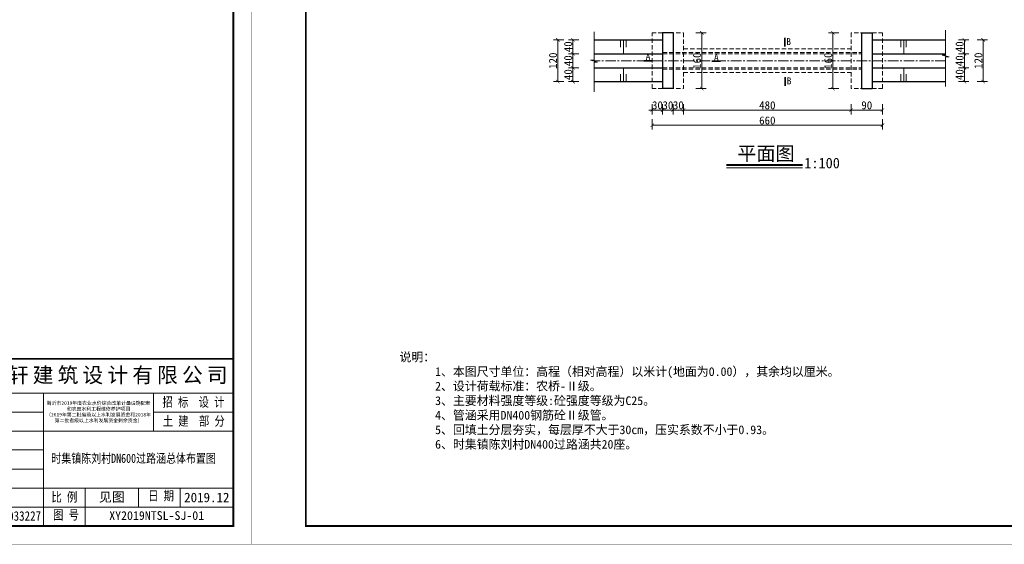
# Model space of a CAD drawing. Extents: x 36231 to 595326, y 3059 to 3871788.
# Tile 33 of 143: x 584516 to 584798, y 3864446 to 3864597. Entities that reach past the tile are written whole.
import ezdxf

# ---------------------------------------------------------------- set-up
doc = ezdxf.new("R2010")
doc.units = 0
doc.header["$PDMODE"] = 32
doc.header["$PDSIZE"] = 0.2
doc.linetypes.add('CENTER2', pattern=[1.125, 0.75, -0.125, 0.125, -0.125])
doc.linetypes.add('HIDDEN', pattern=[0.375, 0.25, -0.125])
doc.layers.get('0').update_dxf_attribs({"linetype": 'CONTINUOUS'})
doc.layers.get('Defpoints').update_dxf_attribs({"linetype": 'CONTINUOUS'})
for name, color, linetype, lineweight in [('0.09标注线', 3, 'CONTINUOUS', 9), ('0.13填充', 8, 'CONTINUOUS', 9), ('0.13文字', 3, 'CONTINUOUS', 13), ('图框１', 5, 'CONTINUOUS', 60), ('文字', 7, 'CONTINUOUS', 15), ('文字层', 7, 'CONTINUOUS', 15), ('粗线', 7, 'CONTINUOUS', 35), ('细实线', 3, 'CONTINUOUS', 20), ('细线', 7, 'CONTINUOUS', 15), ('虚线', 251, 'HIDDEN', 15)]:
    doc.layers.add(name, color=color, linetype=linetype, lineweight=lineweight)
doc.styles.add('-仿宋_GB2312', font='仿宋_GB2312_0.ttf')
doc.styles.add('LYJFS', font='times.ttf', dxfattribs={"width": 0.7})
doc.styles.add('图框', font='仿宋_GB2312_0.ttf', dxfattribs={"width": 0.8})
doc.dimstyles.new('副本 (5) (2) STANDARD', dxfattribs={"dimtxt": 2.3, "dimasz": 1, "dimexe": 1.25, "dimexo": 1.5, "dimgap": 0.2, "dimtad": 1, "dimdec": 0, "dimlfac": 10, "dimzin": 0, "dimdsep": 46, "dimtxsty": '-仿宋_GB2312', "dimblk": 'ARCHTICK', "dimcen": 0.09, "dimadec": 0, "dimazin": 0, "dimtfac": 1, "dimtdec": 0, "dimtix": 1, "dimtmove": 2, "dimatfit": 3, "dimfxl": 1.7, "dimfxlon": 1, "dimtolj": 1, "dimtzin": 0, "dimlwd": 9, "dimlwe": 9, "dimarcsym": 0})

# ---------------------------------------------------------------- blocks, each defined once
blk = doc.blocks.new('eesz')
at = {"layer": '图框１', "color": 7, "const_width": 0.467}
blk.add_lwpolyline([(25244.5, -497.6), (25244.5, -1980.6), (27344.5, -1980.6), (27344.5, -497.6)], close=True, dxfattribs=at)
blk.add_lwpolyline([(25244.5, -497.6), (25244.5, -1980.6), (27344.5, -1980.6), (27344.5, -497.6)], close=True, dxfattribs=at)
at = {"layer": '图框１', "color": 5, "const_width": 0.467}
blk.add_lwpolyline([(25244.5, -497.6), (25244.5, -1980.6), (27344.5, -1980.6), (27344.5, -497.6)], close=True, dxfattribs=at)
at = {"layer": '图框１', "color": 7}
blk.add_lwpolyline([(25322.3, -518.3, 3.11, 3.11, 0), (27318.5, -518.3, 2.59, 2.59, 0), (27318.5, -1954.6, 2.59, 2.59, 0), (25322.3, -1954.6, 2.59, 2.59, 0)], format="xyseb", close=True, dxfattribs=at)
blk.add_lwpolyline([(25322.3, -518.3, 3.11, 3.11, 0), (27318.5, -518.3, 2.59, 2.59, 0), (27318.5, -1954.6, 2.59, 2.59, 0), (25322.3, -1954.6, 2.59, 2.59, 0)], format="xyseb", close=True, dxfattribs=at)
at = {"layer": '图框１', "color": 5}
blk.add_lwpolyline([(25322.3, -518.3, 3.11, 3.11, 0), (27318.5, -518.3, 2.59, 2.59, 0), (27318.5, -1954.6, 2.59, 2.59, 0), (25322.3, -1954.6, 2.59, 2.59, 0)], format="xyseb", close=True, dxfattribs=at)
at = {"layer": '细线', "color": 7}
for p, q in [((26850.3, -1715.1), (27318.5, -1715.1)), ((26850.3, -1764.1), (27318.5, -1764.1)), ((27046.3, -1764.1), (27046.3, -1954.6)), ((27204.2, -1764.1), (27204.2, -1818.5)), ((26850.3, -1791.3), (27046.3, -1791.3)), ((27204.2, -1791.3), (27318.5, -1791.3)), ((26850.3, -1818.5), (27318.5, -1818.5)), ((26850.3, -1845.7), (27046.3, -1845.7)), ((26850.3, -1873), (27046.3, -1873)), ((26850.3, -1900.2), (27318.5, -1900.2)), ((27106.2, -1900.2), (27106.2, -1954.6)), ((27182.4, -1900.2), (27182.4, -1927.4)), ((27242.3, -1900.2), (27242.3, -1927.4)), ((26850.3, -1927.4), (27318.5, -1927.4))]:
    blk.add_line(p, q, dxfattribs=at)
at = {"layer": '细线', "color": 7, "const_width": 2.72}
blk.add_lwpolyline([(27318.5, -1715.1), (26850.3, -1715.1), (26850.3, -1954.6)], dxfattribs=at)
at = {"layer": '文字', "color": 7, "line_spacing_factor": 0.5, "style": '-仿宋_GB2312'}
for s, insert, char_height, width, attachment_point in [('{\\fSimSun|b0|i0|c134|p2;\\T1.2;\\C256;四川万鼎轩建筑设计有限公司}', (27084.4, -1739.6), 21.778, 468.222, 5), ('{\\W0.8;招 标  设 计}', (27261.3, -1777.7), 13.611, 114.153, 5), ('{\\W0.8;土 建  部 分}', (27261.7, -1804.9), 13.611, 114.902, 5), ('见图', (27144.3, -1913.8), 13.61, 76.222, 5), ('{\\W0.8;日 期}', (27196.2, -1904.4), 13.611, 54.508, 1), ('{\\W0.8;比 例}', (27076.3, -1913.8), 13.611, 59.889, 5), ('2019.12', (27280.4, -1913.8), 13.61, 76.222, 5), ('{\\W0.85;设计证书编号：A251033227}', (26948.3, -1941), 13.611, 196, 5), ('{\\W0.8;图 号}', (27060.1, -1931.7), 13.611, 54.508, 1)]:
    blk.add_mtext(s, dxfattribs=dict(at, insert=insert, char_height=char_height, width=width, attachment_point=attachment_point))
at = {"layer": '文字', "color": 7, "insert": (27125.3, -1791.3), "char_height": 5, "width": 157.889, "attachment_point": 5, "style": '-仿宋_GB2312'}
blk.add_mtext('新沂市2019年度农业水价综合改革计量设施配套\\P和农田水利工程维修养护项目\\P（2019年第二批省级以上水利发展资金和2018年\\P第二批省级以上水利发展资金剩余资金）', dxfattribs=at)
blk = doc.blocks.new('_ARCHTICK')
at = {"color": 0, "linetype": 'ByBlock', "const_width": 0.15}
blk.add_lwpolyline([(-0.5, -0.5), (0.5, 0.5)], dxfattribs=at)
blk = doc.blocks.new('*D695')
at = {"layer": '0.09标注线', "color": 0, "lineweight": 9}
for p, q in [((584709.95, 3864592.9), (584712.9, 3864592.9)), ((584711.65, 3864592.9), (584711.65, 3864576.9)), ((584709.95, 3864576.9), (584712.9, 3864576.9))]:
    blk.add_line(p, q, dxfattribs=at)
at = {"layer": 'Defpoints', "color": 0, "lineweight": 13}
for p in [(584705.44, 3864592.9), (584705.44, 3864576.9), (584711.65, 3864576.9)]:
    blk.add_point(p, dxfattribs=at)
at = {"layer": '0.09标注线', "color": 0, "lineweight": 9}
for p, rotation in [((584711.65, 3864592.9), 90), ((584711.65, 3864576.9), 270)]:
    blk.add_blockref('_ARCHTICK', p, dxfattribs=dict(at, rotation=rotation))
at = {"layer": '0.09标注线', "color": 0, "lineweight": 13, "insert": (584710.3, 3864584.9), "char_height": 2.3, "attachment_point": 5, "rotation": 90, "style": '-仿宋_GB2312'}
blk.add_mtext('\\A1;160', dxfattribs=at)
blk = doc.blocks.new('*D690')
at = {"layer": '0.09标注线', "color": 0, "lineweight": 9}
for p, q in [((584676.43, 3864590.9), (584673.48, 3864590.9)), ((584674.73, 3864590.9), (584674.73, 3864586.9)), ((584676.43, 3864586.9), (584673.48, 3864586.9))]:
    blk.add_line(p, q, dxfattribs=at)
at = {"layer": 'Defpoints', "color": 0, "lineweight": 13}
for p in [(584680.8, 3864590.9), (584674.73, 3864586.9), (584680.8, 3864586.9)]:
    blk.add_point(p, dxfattribs=at)
at = {"layer": '0.09标注线', "color": 0, "lineweight": 9}
for p, rotation in [((584674.73, 3864590.9), 90), ((584674.73, 3864586.9), 270)]:
    blk.add_blockref('_ARCHTICK', p, dxfattribs=dict(at, rotation=rotation))
at = {"layer": '0.09标注线', "color": 0, "lineweight": 13, "insert": (584673.38, 3864588.9), "char_height": 2.3, "attachment_point": 5, "rotation": 90, "style": '-仿宋_GB2312'}
blk.add_mtext('\\A1;40', dxfattribs=at)
blk = doc.blocks.new('*D691')
at = {"layer": '0.09标注线', "color": 0, "lineweight": 9}
for p, q in [((584676.43, 3864586.9), (584673.48, 3864586.9)), ((584674.73, 3864586.9), (584674.73, 3864582.9)), ((584676.43, 3864582.9), (584673.48, 3864582.9))]:
    blk.add_line(p, q, dxfattribs=at)
at = {"layer": 'Defpoints', "color": 0, "lineweight": 13}
for p in [(584680.8, 3864586.9), (584674.73, 3864582.9), (584680.8, 3864582.9)]:
    blk.add_point(p, dxfattribs=at)
at = {"layer": '0.09标注线', "color": 0, "lineweight": 9}
for p, rotation in [((584674.73, 3864586.9), 90), ((584674.73, 3864582.9), 270)]:
    blk.add_blockref('_ARCHTICK', p, dxfattribs=dict(at, rotation=rotation))
at = {"layer": '0.09标注线', "color": 0, "lineweight": 13, "insert": (584673.38, 3864584.9), "char_height": 2.3, "attachment_point": 5, "rotation": 90, "style": '-仿宋_GB2312'}
blk.add_mtext('\\A1;40', dxfattribs=at)
blk = doc.blocks.new('*D692')
at = {"layer": '0.09标注线', "color": 0, "lineweight": 9}
for p, q in [((584676.43, 3864582.9), (584673.48, 3864582.9)), ((584674.73, 3864582.9), (584674.73, 3864578.9)), ((584676.43, 3864578.9), (584673.48, 3864578.9))]:
    blk.add_line(p, q, dxfattribs=at)
at = {"layer": 'Defpoints', "color": 0, "lineweight": 13}
for p in [(584680.8, 3864582.9), (584674.73, 3864578.9), (584680.8, 3864578.9)]:
    blk.add_point(p, dxfattribs=at)
at = {"layer": '0.09标注线', "color": 0, "lineweight": 9}
for p, rotation in [((584674.73, 3864582.9), 90), ((584674.73, 3864578.9), 270)]:
    blk.add_blockref('_ARCHTICK', p, dxfattribs=dict(at, rotation=rotation))
at = {"layer": '0.09标注线', "color": 0, "lineweight": 13, "insert": (584673.38, 3864580.9), "char_height": 2.3, "attachment_point": 5, "rotation": 90, "style": '-仿宋_GB2312'}
blk.add_mtext('\\A1;40', dxfattribs=at)
blk = doc.blocks.new('*D693')
at = {"layer": '0.09标注线', "color": 0, "lineweight": 9}
for p, q in [((584672.07, 3864590.9), (584669.12, 3864590.9)), ((584670.37, 3864590.9), (584670.37, 3864578.9)), ((584672.07, 3864578.9), (584669.12, 3864578.9))]:
    blk.add_line(p, q, dxfattribs=at)
at = {"layer": 'Defpoints', "color": 0, "lineweight": 13}
for p in [(584680.8, 3864590.9), (584670.37, 3864578.9), (584680.8, 3864578.9)]:
    blk.add_point(p, dxfattribs=at)
at = {"layer": '0.09标注线', "color": 0, "lineweight": 9}
for p, rotation in [((584670.37, 3864590.9), 90), ((584670.37, 3864578.9), 270)]:
    blk.add_blockref('_ARCHTICK', p, dxfattribs=dict(at, rotation=rotation))
at = {"layer": '0.09标注线', "color": 0, "lineweight": 13, "insert": (584669.02, 3864584.9), "char_height": 2.3, "attachment_point": 5, "rotation": 90, "style": '-仿宋_GB2312'}
blk.add_mtext('\\A1;120', dxfattribs=at)
blk = doc.blocks.new('*D686')
at = {"layer": '0.09标注线', "color": 0, "lineweight": 9}
for p, q in [((584785.21, 3864590.9), (584788.16, 3864590.9)), ((584786.91, 3864590.9), (584786.91, 3864586.9)), ((584785.21, 3864586.9), (584788.16, 3864586.9))]:
    blk.add_line(p, q, dxfattribs=at)
at = {"layer": 'Defpoints', "color": 0, "lineweight": 13}
for p in [(584781.52, 3864590.9), (584781.52, 3864586.9), (584786.91, 3864586.9)]:
    blk.add_point(p, dxfattribs=at)
at = {"layer": '0.09标注线', "color": 0, "lineweight": 9}
for p, rotation in [((584786.91, 3864590.9), 90), ((584786.91, 3864586.9), 270)]:
    blk.add_blockref('_ARCHTICK', p, dxfattribs=dict(at, rotation=rotation))
at = {"layer": '0.09标注线', "color": 0, "lineweight": 13, "insert": (584785.56, 3864588.9), "char_height": 2.3, "attachment_point": 5, "rotation": 90, "style": '-仿宋_GB2312'}
blk.add_mtext('\\A1;40', dxfattribs=at)
blk = doc.blocks.new('*D687')
at = {"layer": '0.09标注线', "color": 0, "lineweight": 9}
for p, q in [((584785.21, 3864586.9), (584788.16, 3864586.9)), ((584786.91, 3864586.9), (584786.91, 3864582.9)), ((584785.21, 3864582.9), (584788.16, 3864582.9))]:
    blk.add_line(p, q, dxfattribs=at)
at = {"layer": 'Defpoints', "color": 0, "lineweight": 13}
for p in [(584781.52, 3864586.9), (584781.52, 3864582.9), (584786.91, 3864582.9)]:
    blk.add_point(p, dxfattribs=at)
at = {"layer": '0.09标注线', "color": 0, "lineweight": 9}
for p, rotation in [((584786.91, 3864586.9), 90), ((584786.91, 3864582.9), 270)]:
    blk.add_blockref('_ARCHTICK', p, dxfattribs=dict(at, rotation=rotation))
at = {"layer": '0.09标注线', "color": 0, "lineweight": 13, "insert": (584785.56, 3864584.9), "char_height": 2.3, "attachment_point": 5, "rotation": 90, "style": '-仿宋_GB2312'}
blk.add_mtext('\\A1;40', dxfattribs=at)
blk = doc.blocks.new('*D688')
at = {"layer": '0.09标注线', "color": 0, "lineweight": 9}
for p, q in [((584785.21, 3864582.9), (584788.16, 3864582.9)), ((584786.91, 3864582.9), (584786.91, 3864578.9)), ((584785.21, 3864578.9), (584788.16, 3864578.9))]:
    blk.add_line(p, q, dxfattribs=at)
at = {"layer": 'Defpoints', "color": 0, "lineweight": 13}
for p in [(584781.52, 3864582.9), (584781.52, 3864578.9), (584786.91, 3864578.9)]:
    blk.add_point(p, dxfattribs=at)
at = {"layer": '0.09标注线', "color": 0, "lineweight": 9}
for p, rotation in [((584786.91, 3864582.9), 90), ((584786.91, 3864578.9), 270)]:
    blk.add_blockref('_ARCHTICK', p, dxfattribs=dict(at, rotation=rotation))
at = {"layer": '0.09标注线', "color": 0, "lineweight": 13, "insert": (584785.56, 3864580.9), "char_height": 2.3, "attachment_point": 5, "rotation": 90, "style": '-仿宋_GB2312'}
blk.add_mtext('\\A1;40', dxfattribs=at)
blk = doc.blocks.new('*D689')
at = {"layer": '0.09标注线', "color": 0, "lineweight": 9}
for p, q in [((584790.58, 3864590.9), (584793.53, 3864590.9)), ((584792.28, 3864590.9), (584792.28, 3864578.9)), ((584790.58, 3864578.9), (584793.53, 3864578.9))]:
    blk.add_line(p, q, dxfattribs=at)
at = {"layer": 'Defpoints', "color": 0, "lineweight": 13}
for p in [(584781.52, 3864590.9), (584781.52, 3864578.9), (584792.28, 3864578.9)]:
    blk.add_point(p, dxfattribs=at)
at = {"layer": '0.09标注线', "color": 0, "lineweight": 9}
for p, rotation in [((584792.28, 3864590.9), 90), ((584792.28, 3864578.9), 270)]:
    blk.add_blockref('_ARCHTICK', p, dxfattribs=dict(at, rotation=rotation))
at = {"layer": '0.09标注线', "color": 0, "lineweight": 13, "insert": (584790.93, 3864584.9), "char_height": 2.3, "attachment_point": 5, "rotation": 90, "style": '-仿宋_GB2312'}
blk.add_mtext('\\A1;120', dxfattribs=at)
blk = doc.blocks.new('*D1587')
at = {"layer": '0.09标注线', "color": 0, "lineweight": 9}
for p, q in [((584697.44, 3864572.47), (584697.44, 3864569.52)), ((584700.44, 3864572.47), (584700.44, 3864569.52)), ((584697.44, 3864570.77), (584696.44, 3864570.77)), ((584697.44, 3864570.77), (584700.44, 3864570.77)), ((584700.44, 3864570.77), (584701.44, 3864570.77))]:
    blk.add_line(p, q, dxfattribs=at)
at = {"layer": 'Defpoints', "color": 0, "lineweight": 13}
for p in [(584697.44, 3864576.9), (584700.44, 3864576.9), (584700.44, 3864570.77)]:
    blk.add_point(p, dxfattribs=at)
at = {"layer": '0.09标注线', "color": 0, "lineweight": 9}
blk.add_blockref('_ARCHTICK', (584697.44, 3864570.77), dxfattribs=at)
at = {"layer": '0.09标注线', "color": 0, "lineweight": 9, "rotation": 180}
blk.add_blockref('_ARCHTICK', (584700.44, 3864570.77), dxfattribs=at)
at = {"layer": '0.09标注线', "color": 0, "lineweight": 13, "insert": (584698.94, 3864572.12), "char_height": 2.3, "attachment_point": 5, "style": '-仿宋_GB2312'}
blk.add_mtext('\\A1;30', dxfattribs=at)
blk = doc.blocks.new('*D1597')
at = {"layer": '0.09标注线', "color": 0, "lineweight": 9}
for p, q in [((584750.93, 3864592.9), (584747.98, 3864592.9)), ((584749.23, 3864592.9), (584749.23, 3864576.9)), ((584750.93, 3864576.9), (584747.98, 3864576.9))]:
    blk.add_line(p, q, dxfattribs=at)
at = {"layer": 'Defpoints', "color": 0, "lineweight": 13}
for p in [(584755.44, 3864592.9), (584749.23, 3864576.9), (584755.44, 3864576.9)]:
    blk.add_point(p, dxfattribs=at)
at = {"layer": '0.09标注线', "color": 0, "lineweight": 9}
for p, rotation in [((584749.23, 3864592.9), 90), ((584749.23, 3864576.9), 270)]:
    blk.add_blockref('_ARCHTICK', p, dxfattribs=dict(at, rotation=rotation))
at = {"layer": '0.09标注线', "color": 0, "lineweight": 13, "insert": (584747.88, 3864584.9), "char_height": 2.3, "attachment_point": 5, "rotation": 90, "style": '-仿宋_GB2312'}
blk.add_mtext('\\A1;160', dxfattribs=at)
blk = doc.blocks.new('*D1598')
at = {"layer": '0.09标注线', "color": 0, "lineweight": 9}
for p, q in [((584700.44, 3864572.47), (584700.44, 3864569.52)), ((584703.44, 3864572.47), (584703.44, 3864569.52)), ((584700.44, 3864570.77), (584699.44, 3864570.77)), ((584700.44, 3864570.77), (584703.44, 3864570.77)), ((584703.44, 3864570.77), (584704.44, 3864570.77))]:
    blk.add_line(p, q, dxfattribs=at)
at = {"layer": 'Defpoints', "color": 0, "lineweight": 13}
for p in [(584700.44, 3864576.9), (584703.44, 3864576.9), (584703.44, 3864570.77)]:
    blk.add_point(p, dxfattribs=at)
at = {"layer": '0.09标注线', "color": 0, "lineweight": 9}
blk.add_blockref('_ARCHTICK', (584700.44, 3864570.77), dxfattribs=at)
at = {"layer": '0.09标注线', "color": 0, "lineweight": 9, "rotation": 180}
blk.add_blockref('_ARCHTICK', (584703.44, 3864570.77), dxfattribs=at)
at = {"layer": '0.09标注线', "color": 0, "lineweight": 13, "insert": (584701.94, 3864572.12), "char_height": 2.3, "attachment_point": 5, "style": '-仿宋_GB2312'}
blk.add_mtext('\\A1;30', dxfattribs=at)
blk = doc.blocks.new('*D1599')
at = {"layer": '0.09标注线', "color": 0, "lineweight": 9}
for p, q in [((584703.44, 3864572.47), (584703.44, 3864569.52)), ((584706.44, 3864572.47), (584706.44, 3864569.52)), ((584703.44, 3864570.77), (584702.44, 3864570.77)), ((584703.44, 3864570.77), (584706.44, 3864570.77)), ((584706.44, 3864570.77), (584707.44, 3864570.77))]:
    blk.add_line(p, q, dxfattribs=at)
at = {"layer": 'Defpoints', "color": 0, "lineweight": 13}
for p in [(584703.44, 3864576.9), (584706.44, 3864576.9), (584706.44, 3864570.77)]:
    blk.add_point(p, dxfattribs=at)
at = {"layer": '0.09标注线', "color": 0, "lineweight": 9}
blk.add_blockref('_ARCHTICK', (584703.44, 3864570.77), dxfattribs=at)
at = {"layer": '0.09标注线', "color": 0, "lineweight": 9, "rotation": 180}
blk.add_blockref('_ARCHTICK', (584706.44, 3864570.77), dxfattribs=at)
at = {"layer": '0.09标注线', "color": 0, "lineweight": 13, "insert": (584704.94, 3864572.12), "char_height": 2.3, "attachment_point": 5, "style": '-仿宋_GB2312'}
blk.add_mtext('\\A1;30', dxfattribs=at)

msp = doc.modelspace()

# ---------------------------------------------------------------- linework, layer by layer
at = {"layer": '0.09标注线', "color": 0, "lineweight": 30}
for p, q in [((584700.44, 3864592.9), (584700.44, 3864576.9)), ((584703.44, 3864592.9), (584700.44, 3864592.9)), ((584703.44, 3864592.9), (584703.44, 3864576.9)), ((584757.44, 3864592.9), (584757.44, 3864576.9)), ((584757.44, 3864592.9), (584760.44, 3864592.9)), ((584760.44, 3864592.9), (584760.44, 3864576.9)), ((584680.8, 3864590.9), (584700.44, 3864590.9)), ((584760.44, 3864590.9), (584781.52, 3864590.9)), ((584680.8, 3864586.9), (584700.44, 3864586.9)), ((584760.44, 3864586.9), (584781.52, 3864586.9)), ((584680.8, 3864582.9), (584700.44, 3864582.9)), ((584760.44, 3864582.9), (584781.52, 3864582.9)), ((584680.8, 3864578.9), (584700.44, 3864578.9)), ((584760.44, 3864578.9), (584781.52, 3864578.9)), ((584703.44, 3864576.9), (584700.44, 3864576.9)), ((584757.44, 3864576.9), (584760.44, 3864576.9))]:
    msp.add_line(p, q, dxfattribs=at)
at = {"layer": '0.09标注线', "color": 0, "lineweight": 13}
for p, q in [((584688.4, 3864590.9), (584688.4, 3864588.8)), ((584689.22, 3864590.9), (584689.22, 3864586.88)), ((584689.97, 3864590.9), (584689.97, 3864588.8)), ((584768.7, 3864590.9), (584768.7, 3864588.8)), ((584769.52, 3864590.9), (584769.52, 3864586.88)), ((584770.27, 3864590.9), (584770.27, 3864588.8)), ((584688.4, 3864578.9), (584688.4, 3864581)), ((584689.22, 3864578.9), (584689.22, 3864582.92)), ((584689.97, 3864578.9), (584689.97, 3864581)), ((584768.7, 3864578.9), (584768.7, 3864581)), ((584769.52, 3864578.9), (584769.52, 3864582.92)), ((584770.27, 3864578.9), (584770.27, 3864581))]:
    msp.add_line(p, q, dxfattribs=at)
at = {"layer": '0.13填充', "color": 7, "lineweight": 40, "ltscale": 0.005}
msp.add_line((584718.78, 3864555.03), (584740.53, 3864555.03), dxfattribs=at)
at = {"layer": '0.13填充', "color": 7, "ltscale": 0.005}
msp.add_line((584718.78, 3864554.19), (584740.53, 3864554.19), dxfattribs=at)
at = {"layer": '粗线', "color": 7}
for p, q in [((584735.43, 3864591.42), (584735.43, 3864588.98)), ((584695, 3864584.9), (584697.44, 3864584.9)), ((584714.57, 3864584.78), (584717.01, 3864584.78)), ((584735.58, 3864580.17), (584735.58, 3864577.73))]:
    msp.add_line(p, q, dxfattribs=at)
at = {"layer": '细实线', "color": 6, "linetype": 'CENTER2', "lineweight": 13, "ltscale": 4}
msp.add_line((584781.52, 3864584.9), (584680.8, 3864584.9), dxfattribs=at)
at = {"layer": '细线', "color": 7, "lineweight": 9}
for p, q in [((584680.8, 3864593.16), (584680.8, 3864585.08)), ((584781.52, 3864593.68), (584781.52, 3864586.53)), ((584680.8, 3864586.75), (584680.8, 3864585.08)), ((584780.52, 3864586.53), (584781.52, 3864586.53)), ((584782.53, 3864585.97), (584780.52, 3864586.53)), ((584781.52, 3864588.2), (584781.52, 3864586.53)), ((584679.79, 3864585.08), (584680.8, 3864585.08)), ((584681.8, 3864584.52), (584679.79, 3864585.08)), ((584680.8, 3864584.52), (584680.8, 3864575.97)), ((584680.8, 3864584.52), (584681.8, 3864584.52)), ((584781.52, 3864585.97), (584781.52, 3864577.48)), ((584781.52, 3864585.97), (584782.53, 3864585.97))]:
    msp.add_line(p, q, dxfattribs=at)
at = {"layer": '虚线', "color": 7, "lineweight": 15, "ltscale": 5}
for p, q in [((584697.44, 3864576.9), (584697.44, 3864592.9)), ((584700.44, 3864592.9), (584697.44, 3864592.9)), ((584702.44, 3864592.9), (584706.44, 3864592.9)), ((584706.44, 3864592.9), (584706.44, 3864576.9)), ((584754.44, 3864592.9), (584754.44, 3864576.9)), ((584758.44, 3864592.9), (584754.44, 3864592.9)), ((584760.44, 3864592.9), (584763.44, 3864592.9)), ((584763.44, 3864576.9), (584763.44, 3864592.9)), ((584700.44, 3864587.3), (584757.44, 3864587.3)), ((584700.44, 3864586.9), (584757.44, 3864586.9)), ((584706.44, 3864588.3), (584754.44, 3864588.3)), ((584700.44, 3864582.9), (584757.44, 3864582.9)), ((584700.44, 3864582.5), (584757.44, 3864582.5)), ((584706.44, 3864581.5), (584754.44, 3864581.5)), ((584700.44, 3864576.9), (584697.44, 3864576.9)), ((584702.44, 3864576.9), (584706.44, 3864576.9)), ((584758.44, 3864576.9), (584754.44, 3864576.9)), ((584760.44, 3864576.9), (584763.44, 3864576.9))]:
    msp.add_line(p, q, dxfattribs=at)

# ---------------------------------------------------------------- block references
at = {"layer": '文字层', "color": 1, "xscale": 0.1999999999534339, "yscale": 0.2000000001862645, "zscale": 0.2}
msp.add_blockref('eesz', (579113.71, 3864842.5), dxfattribs=at)
at = {"layer": '文字层', "xscale": 0.1999999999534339, "yscale": 0.2000000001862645, "zscale": 0.2}
msp.add_blockref('eesz', (579533.71, 3864842.5), dxfattribs=at)

# ---------------------------------------------------------------- texts
at = {"color": 7, "style": '图框', "width": 0.8}
msp.add_text('时集镇陈刘村DN600过路涵总体布置图', height=2.6211, dxfattribs=at).set_placement((584525.22, 3864469.67))
at = {"layer": '0.13文字', "color": 0, "linetype": 'Continuous', "lineweight": 13, "insert": (584541.82, 3864455.83), "char_height": 2.5, "width": 66.6611, "attachment_point": 1, "style": 'LYJFS'}
msp.add_mtext('{\\fFangSong_GB2312|b0|i0|c134|p49;\\W1;XY2019NTSL-SJ-01}', dxfattribs=at)
at = {"layer": '文字', "color": 7, "attachment_point": 1, "style": '-仿宋_GB2312'}
for s, insert, char_height, width in [('B', (584735.86, 3864591.38), 2, 15.4731), ('A', (584695.57, 3864587.03), 2, 15.4731), ('A', (584715.13, 3864586.9), 2, 15.4731), ('B', (584736.01, 3864580.12), 2, 15.4731), ('平面图', (584721.87, 3864560.32), 4, 38.0137), ('1:100', (584741.03, 3864557.08), 3, 10.2895), ('说明：\\P      1、本图尺寸单位：高程（相对高程）以米计(地面为0.00），其余均以厘米。\\P      2、设计荷载标准：农桥-Ⅱ级。\\P      3、{\\C256;主要材料强度等级}:砼强度等级为C25。\\P      4、管涵采用DN400钢筋砼Ⅱ级管。\\P      5、回填土分层夯实，每层厚不大于30cm，压实系数不小于0.93。\\P      {\\A1;6、时集镇陈刘村DN400过路涵共20座。}', (584625.01, 3864501.24), 2.5, 208.3817)]:
    msp.add_mtext(s, dxfattribs=dict(at, insert=insert, char_height=char_height, width=width))

# ---------------------------------------------------------------- dimensions: what is measured, and where the dimension line sits
at = {"layer": '0.09标注线', "lineweight": 13}
for base, p1, p2, picture, middle in [((584711.65, 3864576.9), (584705.44, 3864592.9), (584705.44, 3864576.9), '*D695', (584710.3, 3864584.9)), ((584749.23, 3864576.9), (584755.44, 3864592.9), (584755.44, 3864576.9), '*D1597', (584747.88, 3864584.9)), ((584670.37, 3864578.9), (584680.8, 3864590.9), (584680.8, 3864578.9), '*D693', (584669.02, 3864584.9)), ((584674.73, 3864586.9), (584680.8, 3864590.9), (584680.8, 3864586.9), '*D690', (584673.38, 3864588.9)), ((584786.91, 3864586.9), (584781.52, 3864590.9), (584781.52, 3864586.9), '*D686', (584785.56, 3864588.9)), ((584792.28, 3864578.9), (584781.52, 3864590.9), (584781.52, 3864578.9), '*D689', (584790.93, 3864584.9)), ((584674.73, 3864582.9), (584680.8, 3864586.9), (584680.8, 3864582.9), '*D691', (584673.38, 3864584.9)), ((584786.91, 3864582.9), (584781.52, 3864586.9), (584781.52, 3864582.9), '*D687', (584785.56, 3864584.9)), ((584674.73, 3864578.9), (584680.8, 3864582.9), (584680.8, 3864578.9), '*D692', (584673.38, 3864580.9)), ((584786.91, 3864578.9), (584781.52, 3864582.9), (584781.52, 3864578.9), '*D688', (584785.56, 3864580.9))]:
    dim = msp.add_linear_dim(base=base, p1=p1, p2=p2, angle=90, dimstyle='副本 (5) (2) STANDARD', dxfattribs=at)
    dim.commit()
    dim.dimension.update_dxf_attribs({"geometry": picture, "text_midpoint": middle})
for base, p1, p2, picture, middle in [((584700.44, 3864570.77), (584697.44, 3864576.9), (584700.44, 3864576.9), '*D1587', (584698.94, 3864572.12)), ((584703.44, 3864570.77), (584700.44, 3864576.9), (584703.44, 3864576.9), '*D1598', (584701.94, 3864572.12)), ((584706.44, 3864570.77), (584703.44, 3864576.9), (584706.44, 3864576.9), '*D1599', (584704.94, 3864572.12))]:
    dim = msp.add_linear_dim(base=base, p1=p1, p2=p2, dimstyle='副本 (5) (2) STANDARD', dxfattribs=at)
    dim.commit()
    dim.dimension.update_dxf_attribs({"geometry": picture, "text_midpoint": middle})
for base, p1, p2 in [((584763.44, 3864566.42), (584697.44, 3864576.9), (584763.44, 3864576.9)), ((584754.44, 3864570.77), (584706.44, 3864576.9), (584754.44, 3864576.9)), ((584763.44, 3864570.77), (584754.44, 3864576.9), (584763.44, 3864576.9))]:
    msp.add_linear_dim(base=base, p1=p1, p2=p2, dimstyle='副本 (5) (2) STANDARD', dxfattribs=at).render()

doc.saveas('drawing.dxf')
